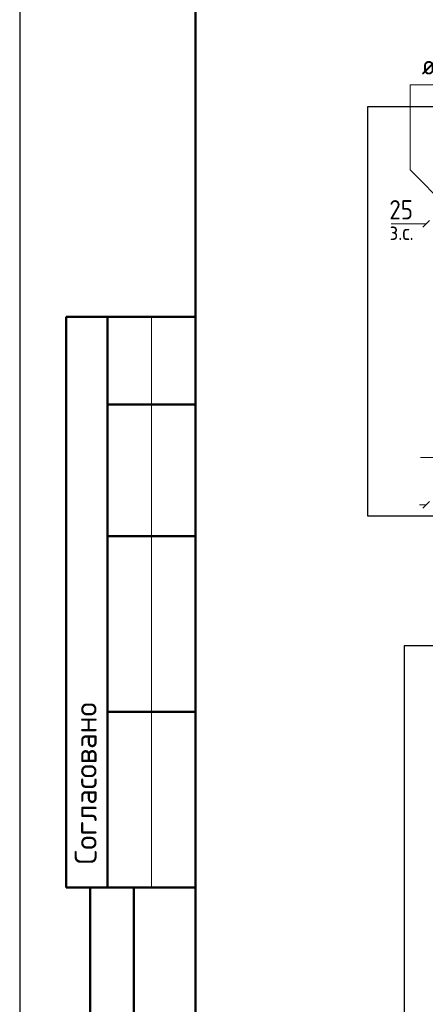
# Model space of a CAD drawing. Header units: millimetres. Extents: x 0 to 50400, y 0 to 35640.
# Tile 8 of 40: x 0 to 5537, y 9202 to 22660. Entities that reach past the tile are written whole.
import ezdxf

# ---------------------------------------------------------------- set-up
doc = ezdxf.new("R2010")
doc.units = ezdxf.units.MM
doc.layers.add('Standard', color=7, linetype='Continuous', lineweight=25)
doc.layers.add('Размерная линия_ общее', color=7, linetype='Continuous', lineweight=13)
doc.layers.add('Обрамление П-обр. равн.', color=7, linetype='Continuous', lineweight=25, true_color=0x5f1e0f)
doc.layers.add('Размерная выноска', color=7, linetype='Continuous')
doc.styles.add('ISOCPEUR', font='txt')

msp = doc.modelspace()

# ---------------------------------------------------------------- linework, layer by layer
at = {"layer": 'Standard', "color": 7, "linetype": 'Continuous', "lineweight": 25, "transparency": 33554687}
msp.add_line((2400, 35040), (2400, 1270), dxfattribs=at)
at = {"layer": 'Standard', "color": 7, "linetype": 'Continuous', "lineweight": 13, "transparency": 33554687}
for p, q in [((5550, 19870), (5070, 19870)), ((1800, 18600), (1800, 10800))]:
    msp.add_line(p, q, dxfattribs=at)
at = {"layer": 'Standard', "color": 7, "linetype": 'Continuous', "lineweight": 50, "transparency": 33554687}
for p, q in [((7, 18600), (0, 18600)), ((2400, 18600), (632, 18600)), ((632, 18600), (632, 10800)), ((632, 18600), (632, 10800)), ((1200, 18600), (1200, 10800)), ((2400, 17400), (1200, 17400)), ((2400, 15600), (1200, 15600)), ((2400, 13200), (1200, 13200)), ((0, 10800), (7, 10800)), ((632, 10800), (2400, 10800)), ((960, 600), (960, 10800)), ((960, 600), (960, 10800)), ((1560, 600), (1560, 10800))]:
    msp.add_line(p, q, dxfattribs=at)
at = {"layer": 'Standard', "color": 7, "linetype": 'Continuous', "lineweight": 25, "transparency": 33554687}
msp.add_lwpolyline([(0, 0), (50400, 0), (50400, 35640), (0, 35640), (0, 0)], close=True, dxfattribs=at)
at = {"layer": 'Standard', "color": 7, "linetype": 'Continuous', "lineweight": 50, "transparency": 33554687}
msp.add_lwpolyline([(2400, 35040), (49800, 35040), (49800, 600), (2400, 600), (2400, 35040)], close=True, dxfattribs=at)
at = {"layer": 'Standard', "color": 7, "linetype": 'Continuous', "lineweight": 13, "transparency": 33554687}
msp.add_lwpolyline([(5838, 20099), (5329, 20608), (5329, 21770), (7729, 21770)], dxfattribs=at)
at = {"layer": 'Standard', "color": 254, "linetype": 'Continuous', "lineweight": -3, "true_color": 0xc4c4ff, "transparency": 33554687}
for points in [[(4750, 15878), (15782, 15878), (15782, 21470), (4750, 21470), (4750, 15878)], [(5251, 8510), (15360, 8510), (15360, 14102), (5251, 14102), (5251, 8510)]]:
    msp.add_lwpolyline(points, dxfattribs=at)
at = {"layer": 'Размерная выноска', "color": 7, "linetype": 'Continuous', "lineweight": 13, "transparency": 33554687}
msp.add_line((7630, 16678), (5470, 16678), dxfattribs=at)
at = {"layer": 'Размерная линия_ общее', "color": 7, "linetype": 'Continuous', "lineweight": 13, "transparency": 33554687}
for p, q in [((5550, 19870), (5460, 19870)), ((5550, 16030), (5460, 16030))]:
    msp.add_line(p, q, dxfattribs=at)
at = {"layer": 'Размерная линия_ общее', "color": 7, "linetype": 'Continuous', "lineweight": 25, "transparency": 33554687}
for p, q in [((5595, 19915), (5505, 19825)), ((5505, 15985), (5595, 16075))]:
    msp.add_line(p, q, dxfattribs=at)

# ---------------------------------------------------------------- texts
at = {"layer": 'Standard', "color": 7, "linetype": 'Continuous', "lineweight": 50, "transparency": 33554687, "insert": (1050, 11114), "char_height": 300, "width": 2486.25, "attachment_point": 7, "rotation": 90, "style": 'ISOCPEUR'}
msp.add_mtext('\\A1;{\\fISOCPEUR|i0|b0;\\H300.000000;\\W1.000000;\\C7;Согласовано}\\P', dxfattribs=at)
at = {"layer": 'Обрамление П-обр. равн.', "color": 7, "linetype": 'Continuous', "lineweight": 13, "transparency": 33554687, "insert": (5489, 21910), "char_height": 264, "width": 2469.88, "attachment_point": 7, "style": 'ISOCPEUR'}
msp.add_mtext('\\W0.92;ø12 L=1310mm ', dxfattribs=at)
at = {"layer": 'Размерная линия_ общее', "color": 7, "linetype": 'Continuous', "lineweight": 25, "transparency": 33554687, "insert": (5046, 19930), "char_height": 264, "width": 484.71, "attachment_point": 7, "style": 'ISOCPEUR'}
msp.add_mtext('\\W0.87;25', dxfattribs=at)
at = {"layer": 'Размерная линия_ общее', "color": 7, "linetype": 'Continuous', "lineweight": 18, "transparency": 33554687, "insert": (5051, 19648), "char_height": 216, "width": 496.74, "attachment_point": 7, "style": 'ISOCPEUR'}
msp.add_mtext('\\W0.90;з.с.', dxfattribs=at)

doc.saveas('drawing.dxf')
